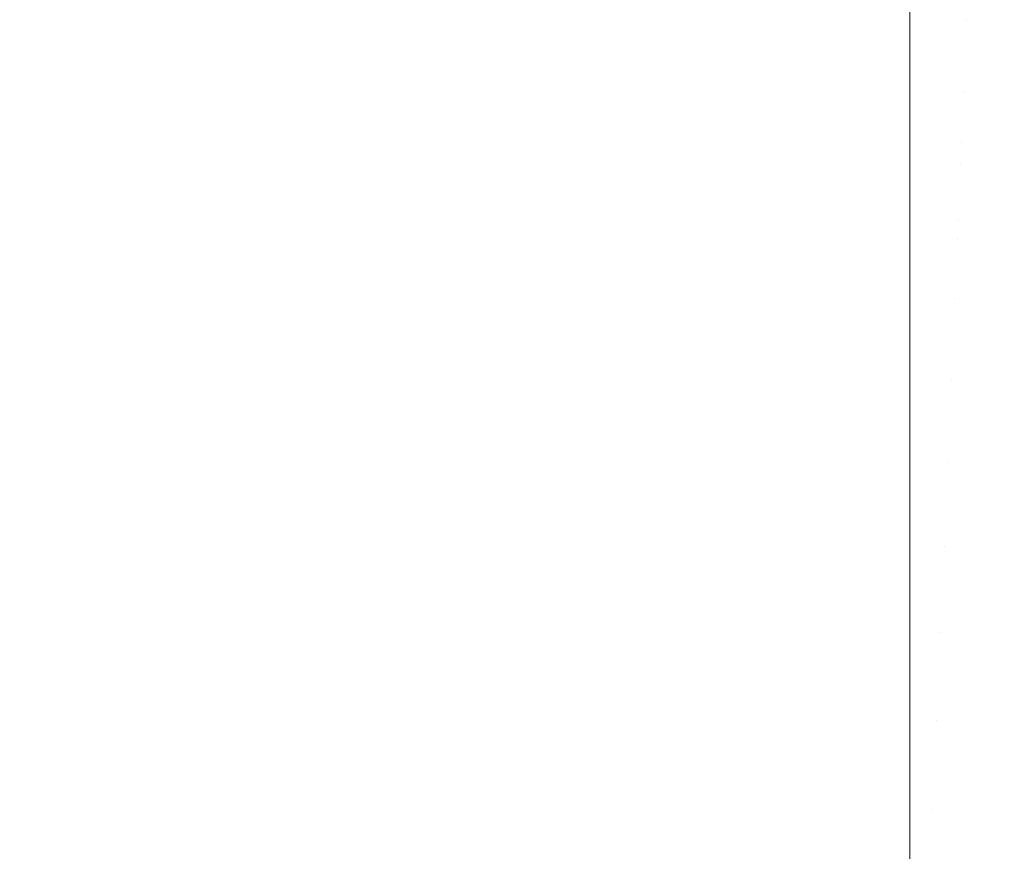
# Model space of a CAD drawing. Header units: centimetres. Extents: x -26 to 27.3, y -21.7 to -19.9.
# Tile 191 of 202: x 27.1687 to 27.2142, y -19.9367 to -19.8982. Entities that reach past the tile are written whole.
import ezdxf

# ---------------------------------------------------------------- set-up
doc = ezdxf.new("R2010")
doc.units = ezdxf.units.CM
doc.header["$LTSCALE"] = 2.54
doc.layers.add('Lucido design-1', color=7, linetype='Continuous')

# ---------------------------------------------------------------- blocks, each defined once
blk = doc.blocks.new('Gruppo-4-1')
at = {"color": 7, "linetype": 'Continuous', "lineweight": 9}
for points, invisible_edges in [([(27.212606, -19.895086, 329.810009), (27.212472, -19.898232, 329.807435), (27.209853, -19.898176, 329.807435), (27.209853, -19.895617, 329.809527)], 11), ([(27.209853, -19.895614, 330.562719), (27.209853, -19.898543, 330.565095), (27.212457, -19.898598, 330.565095), (27.212595, -19.895332, 330.562443)], 14), ([(27.212457, -19.898598, 330.565095), (27.215055, -19.898764, 330.565095), (27.215333, -19.895506, 330.562443), (27.212595, -19.895332, 330.562443)], 15), ([(27.212606, -19.895086, 329.810009), (27.215354, -19.895261, 329.810009), (27.215087, -19.898398, 329.807435), (27.212472, -19.898232, 329.807435)], 15), ([(27.209853, -19.898543, 330.565095), (27.209853, -19.895614, 330.562719), (-25.890147, -19.895614, 330.562719), (-25.890147, -19.898543, 330.565095)], 10), ([(-25.890147, -19.898543, 330.565095), (-25.890147, -19.899015, 330.565453), (27.209853, -19.899015, 330.565453), (27.209853, -19.898543, 330.565095)], 10), ([(27.209853, -19.898176, 329.807435), (27.209853, -19.899022, 329.806799), (9.509853, -19.899022, 329.806799), (9.509853, -19.898176, 329.807435)], 10), ([(27.209853, -19.899022, 329.806799), (27.209853, -19.898176, 329.807435), (27.212472, -19.898232, 329.807435)], 10), ([(27.212472, -19.898232, 329.807435), (27.212332, -19.901525, 329.804957), (27.209853, -19.901472, 329.804957), (27.209853, -19.899022, 329.806799)], 11), ([(27.212457, -19.898598, 330.565095), (27.209853, -19.898543, 330.565095), (27.209853, -19.899015, 330.565453)], 9), ([(27.209853, -19.899015, 330.565453), (27.209853, -19.900338, 330.566457), (27.21238, -19.900391, 330.566457), (27.212457, -19.898598, 330.565095)], 14), ([(27.212472, -19.898232, 329.807435), (27.215087, -19.898398, 329.807435), (27.214807, -19.901683, 329.804957), (27.212332, -19.901525, 329.804957)], 15), ([(27.21238, -19.900391, 330.566457), (27.214903, -19.900552, 330.566457), (27.215055, -19.898764, 330.565095), (27.212457, -19.898598, 330.565095)], 15), ([(27.209853, -19.900338, 330.566457), (27.209853, -19.899015, 330.565453), (-25.890147, -19.899015, 330.565453), (-25.890147, -19.900338, 330.566457)], 10), ([(9.509853, -19.901472, 329.804957), (9.509853, -19.899022, 329.806799), (27.209853, -19.899022, 329.806799), (27.209853, -19.901472, 329.804957)], 10), ([(-25.890147, -19.900338, 330.566457), (-25.890147, -19.902542, 330.56802), (27.209853, -19.902542, 330.56802), (27.209853, -19.900338, 330.566457)], 10), ([(27.212234, -19.903846, 330.568908), (27.21238, -19.900391, 330.566457), (27.209853, -19.900338, 330.566457), (27.209853, -19.902542, 330.56802)], 11), ([(27.212234, -19.903846, 330.568908), (27.21461, -19.903998, 330.568908), (27.214903, -19.900552, 330.566457), (27.21238, -19.900391, 330.566457)], 15), ([(27.209853, -19.901472, 329.804957), (27.209853, -19.902541, 329.804221), (9.509853, -19.902541, 329.804221), (9.509853, -19.901472, 329.804957)], 10), ([(27.209853, -19.902541, 329.804221), (27.209853, -19.901472, 329.804957), (27.212332, -19.901525, 329.804957)], 10), ([(27.212332, -19.901525, 329.804957), (27.21219, -19.904864, 329.802654), (27.209853, -19.904814, 329.802654), (27.209853, -19.902541, 329.804221)], 11), ([(27.212332, -19.901525, 329.804957), (27.214807, -19.901683, 329.804957), (27.214524, -19.905013, 329.802654), (27.21219, -19.904864, 329.802654)], 15), ([(27.209853, -19.903796, 330.568908), (27.209853, -19.902542, 330.56802), (-25.890147, -19.902542, 330.56802), (-25.890147, -19.903796, 330.568908)], 10), ([(9.509853, -19.904814, 329.802654), (9.509853, -19.902541, 329.804221), (27.209853, -19.902541, 329.804221), (27.209853, -19.904814, 329.802654)], 10), ([(27.209853, -19.902542, 330.56802), (27.209853, -19.903796, 330.568908), (27.212234, -19.903846, 330.568908)], 10), ([(-25.890147, -19.903796, 330.568908), (-25.890147, -19.906169, 330.570444), (27.209853, -19.906169, 330.570444), (27.209853, -19.903796, 330.568908)], 10), ([(27.212082, -19.907407, 330.571214), (27.212234, -19.903846, 330.568908), (27.209853, -19.903796, 330.568908), (27.209853, -19.906169, 330.570444)], 11), ([(27.212082, -19.907407, 330.571214), (27.214308, -19.907549, 330.571214), (27.21461, -19.903998, 330.568908), (27.212234, -19.903846, 330.568908)], 15), ([(27.209853, -19.904814, 329.802654), (27.209853, -19.906169, 329.801799), (9.509853, -19.906169, 329.801799), (9.509853, -19.904814, 329.802654)], 10), ([(27.209853, -19.906169, 329.801799), (27.209853, -19.904814, 329.802654), (27.21219, -19.904864, 329.802654)], 10), ([(27.21219, -19.904864, 329.802654), (27.212045, -19.90829, 329.800489), (27.209853, -19.908243, 329.800489), (27.209853, -19.906169, 329.801799)], 11), ([(27.21219, -19.904864, 329.802654), (27.214524, -19.905013, 329.802654), (27.214233, -19.90843, 329.800489), (27.212045, -19.90829, 329.800489)], 15), ([(27.209853, -19.907359, 330.571214), (27.209853, -19.906169, 330.570444), (-25.890147, -19.906169, 330.570444), (-25.890147, -19.907359, 330.571214)], 10), ([(9.509853, -19.908243, 329.800489), (9.509853, -19.906169, 329.801799), (27.209853, -19.906169, 329.801799), (27.209853, -19.908243, 329.800489)], 10), ([(27.209853, -19.906169, 330.570444), (27.209853, -19.907359, 330.571214), (27.212082, -19.907407, 330.571214)], 10), ([(-25.890147, -19.907359, 330.571214), (-25.890147, -19.909898, 330.572707), (27.209853, -19.909898, 330.572707), (27.209853, -19.907359, 330.571214)], 10), ([(27.211927, -19.911066, 330.573369), (27.212082, -19.907407, 330.571214), (27.209853, -19.907359, 330.571214), (27.209853, -19.909898, 330.572707)], 11), ([(27.211927, -19.911066, 330.573369), (27.213997, -19.911198, 330.573369), (27.214308, -19.907549, 330.571214), (27.212082, -19.907407, 330.571214)], 15), ([(27.213997, -19.911198, 330.573369), (27.21606, -19.911418, 330.573369), (27.216525, -19.907785, 330.571214), (27.214308, -19.907549, 330.571214)], 15), ([(27.209853, -19.908243, 329.800489), (27.209853, -19.909898, 329.799537), (9.509853, -19.909898, 329.799537), (9.509853, -19.908243, 329.800489)], 10), ([(27.209853, -19.909898, 329.799537), (27.209853, -19.908243, 329.800489), (27.212045, -19.90829, 329.800489)], 10), ([(27.212045, -19.90829, 329.800489), (27.211896, -19.911797, 329.798468), (27.209853, -19.911754, 329.798468), (27.209853, -19.909898, 329.799537)], 11), ([(27.212045, -19.90829, 329.800489), (27.214233, -19.90843, 329.800489), (27.213935, -19.911927, 329.798468), (27.211896, -19.911797, 329.798468)], 15), ([(27.214233, -19.90843, 329.800489), (27.216413, -19.908662, 329.800489), (27.215967, -19.912144, 329.798468), (27.213935, -19.911927, 329.798468)], 15), ([(27.209853, -19.911022, 330.573369), (27.209853, -19.909898, 330.572707), (-25.890147, -19.909898, 330.572707), (-25.890147, -19.911022, 330.573369)], 10), ([(9.509853, -19.911754, 329.798468), (9.509853, -19.909898, 329.799537), (27.209853, -19.909898, 329.799537), (27.209853, -19.911754, 329.798468)], 10), ([(27.209853, -19.909898, 330.572707), (27.209853, -19.911022, 330.573369), (27.211927, -19.911066, 330.573369)], 10), ([(-25.890147, -19.911022, 330.573369), (-25.890147, -19.913722, 330.574806), (27.209853, -19.913722, 330.574806), (27.209853, -19.911022, 330.573369)], 10), ([(27.211768, -19.914818, 330.575368), (27.211927, -19.911066, 330.573369), (27.209853, -19.911022, 330.573369), (27.209853, -19.913722, 330.574806)], 11), ([(27.211768, -19.914818, 330.575368), (27.213679, -19.91494, 330.575368), (27.213997, -19.911198, 330.573369), (27.211927, -19.911066, 330.573369)], 15), ([(27.213679, -19.91494, 330.575368), (27.215583, -19.915143, 330.575368), (27.21606, -19.911418, 330.573369), (27.213997, -19.911198, 330.573369)], 15), ([(27.209853, -19.911754, 329.798468), (27.209853, -19.913723, 329.797438), (9.509853, -19.913723, 329.797438), (9.509853, -19.911754, 329.798468)], 10), ([(27.209853, -19.913723, 329.797438), (27.209853, -19.911754, 329.798468), (27.211896, -19.911797, 329.798468), (27.211744, -19.91538, 329.796592)], 14), ([(27.211896, -19.911797, 329.798468), (27.213935, -19.911927, 329.798468), (27.213631, -19.9155, 329.796592), (27.211744, -19.91538, 329.796592)], 15), ([(27.213935, -19.911927, 329.798468), (27.215967, -19.912144, 329.798468), (27.215511, -19.9157, 329.796592), (27.213631, -19.9155, 329.796592)], 15), ([(27.209853, -19.914777, 330.575368), (27.209853, -19.913722, 330.574806), (-25.890147, -19.913722, 330.574806), (-25.890147, -19.914777, 330.575368)], 10), ([(9.509853, -19.91534, 329.796592), (9.509853, -19.913723, 329.797438), (27.209853, -19.913723, 329.797438), (27.209853, -19.91534, 329.796592)], 10), ([(27.209853, -19.913722, 330.574806), (27.209853, -19.914777, 330.575368), (27.211768, -19.914818, 330.575368)], 10), ([(27.211744, -19.91538, 329.796592), (27.209853, -19.91534, 329.796592), (27.209853, -19.913723, 329.797438)], 9), ([(-25.890147, -19.914777, 330.575368), (-25.890147, -19.917634, 330.576737), (27.209853, -19.917634, 330.576737), (27.209853, -19.914777, 330.575368)], 10), ([(27.211604, -19.918657, 330.577209), (27.211768, -19.914818, 330.575368), (27.209853, -19.914777, 330.575368), (27.209853, -19.917634, 330.576737)], 11), ([(27.211604, -19.918657, 330.577209), (27.213353, -19.918768, 330.577209), (27.213679, -19.91494, 330.575368), (27.211768, -19.914818, 330.575368)], 15), ([(27.213353, -19.918768, 330.577209), (27.215095, -19.918954, 330.577209), (27.215583, -19.915143, 330.575368), (27.213679, -19.91494, 330.575368)], 15), ([(27.209853, -19.91534, 329.796592), (27.209853, -19.917634, 329.795508), (9.509853, -19.917634, 329.795508), (9.509853, -19.91534, 329.796592)], 10), ([(27.209853, -19.917634, 329.795508), (27.209853, -19.91534, 329.796592), (27.211744, -19.91538, 329.796592), (27.211589, -19.919031, 329.794865)], 14), ([(27.211744, -19.91538, 329.796592), (27.213631, -19.9155, 329.796592), (27.213321, -19.919141, 329.794865), (27.211589, -19.919031, 329.794865)], 15), ([(27.213631, -19.9155, 329.796592), (27.215511, -19.9157, 329.796592), (27.215047, -19.919325, 329.794865), (27.213321, -19.919141, 329.794865)], 15), ([(27.209853, -19.91862, 330.577209), (27.209853, -19.917634, 330.576737), (-25.890147, -19.917634, 330.576737), (-25.890147, -19.91862, 330.577209)], 10), ([(9.509853, -19.918994, 329.794865), (9.509853, -19.917634, 329.795508), (27.209853, -19.917634, 329.795508), (27.209853, -19.918994, 329.794865)], 10), ([(27.209853, -19.917634, 330.576737), (27.209853, -19.91862, 330.577209), (27.211604, -19.918657, 330.577209)], 10), ([(27.211589, -19.919031, 329.794865), (27.209853, -19.918994, 329.794865), (27.209853, -19.917634, 329.795508)], 9), ([(-25.890147, -19.91862, 330.577209), (-25.890147, -19.921626, 330.578494), (27.209853, -19.921626, 330.578494), (27.209853, -19.91862, 330.577209)], 10), ([(27.211438, -19.922576, 330.578886), (27.211604, -19.918657, 330.577209), (27.209853, -19.91862, 330.577209), (27.209853, -19.921626, 330.578494)], 11), ([(27.211438, -19.922576, 330.578886), (27.21302, -19.922677, 330.578886), (27.213353, -19.918768, 330.577209), (27.211604, -19.918657, 330.577209)], 15), ([(27.209853, -19.918994, 329.794865), (27.209853, -19.921626, 329.793749), (9.509853, -19.921626, 329.793749), (9.509853, -19.918994, 329.794865)], 10), ([(27.209853, -19.921626, 329.793749), (27.209853, -19.918994, 329.794865), (27.211589, -19.919031, 329.794865), (27.211431, -19.922745, 329.793289)], 14), ([(27.211589, -19.919031, 329.794865), (27.213321, -19.919141, 329.794865), (27.213006, -19.922845, 329.793289), (27.211431, -19.922745, 329.793289)], 15), ([(27.21302, -19.922677, 330.578886), (27.214597, -19.922845, 330.578886), (27.215095, -19.918954, 330.577209), (27.213353, -19.918768, 330.577209)], 15), ([(27.213321, -19.919141, 329.794865), (27.215047, -19.919325, 329.794865), (27.214575, -19.923012, 329.793289), (27.213006, -19.922845, 329.793289)], 15), ([(27.209853, -19.922542, 330.578886), (27.209853, -19.921626, 330.578494), (-25.890147, -19.921626, 330.578494), (-25.890147, -19.922542, 330.578886)], 10), ([(9.509853, -19.922711, 329.793289), (9.509853, -19.921626, 329.793749), (27.209853, -19.921626, 329.793749), (27.209853, -19.922711, 329.793289)], 10), ([(27.209853, -19.921626, 330.578494), (27.209853, -19.922542, 330.578886), (27.211438, -19.922576, 330.578886)], 10), ([(27.211431, -19.922745, 329.793289), (27.209853, -19.922711, 329.793289), (27.209853, -19.921626, 329.793749)], 9), ([(-25.890147, -19.922542, 330.578886), (-25.890147, -19.925691, 330.580076), (27.209853, -19.925691, 330.580076), (27.209853, -19.922542, 330.578886)], 10), ([(27.209853, -19.922711, 329.793289), (27.209853, -19.925691, 329.792165), (9.509853, -19.925691, 329.792165), (9.509853, -19.922711, 329.793289)], 10), ([(27.211268, -19.926568, 330.580397), (27.211438, -19.922576, 330.578886), (27.209853, -19.922542, 330.578886), (27.209853, -19.925691, 330.580076)], 11), ([(27.209853, -19.925691, 329.792165), (27.209853, -19.922711, 329.793289), (27.211431, -19.922745, 329.793289), (27.211271, -19.926515, 329.791865)], 14), ([(27.211268, -19.926568, 330.580397), (27.212681, -19.926658, 330.580397), (27.21302, -19.922677, 330.578886), (27.211438, -19.922576, 330.578886)], 15), ([(27.211431, -19.922745, 329.793289), (27.213006, -19.922845, 329.793289), (27.212686, -19.926605, 329.791865), (27.211271, -19.926515, 329.791865)], 15), ([(27.212681, -19.926658, 330.580397), (27.214089, -19.926808, 330.580397), (27.214597, -19.922845, 330.578886), (27.21302, -19.922677, 330.578886)], 15), ([(27.213006, -19.922845, 329.793289), (27.214575, -19.923012, 329.793289), (27.214096, -19.926755, 329.791865), (27.212686, -19.926605, 329.791865)], 15), ([(27.214089, -19.926808, 330.580397), (27.215489, -19.927018, 330.580397), (27.216164, -19.923079, 330.578886), (27.214597, -19.922845, 330.578886)], 15), ([(27.214575, -19.923012, 329.793289), (27.216136, -19.923246, 329.793289), (27.215498, -19.926965, 329.791865), (27.214096, -19.926755, 329.791865)], 15), ([(27.209853, -19.926538, 330.580397), (27.209853, -19.925691, 330.580076), (-25.890147, -19.925691, 330.580076), (-25.890147, -19.926538, 330.580397)], 10), ([(9.509853, -19.926485, 329.791865), (9.509853, -19.925691, 329.792165), (27.209853, -19.925691, 329.792165), (27.209853, -19.926485, 329.791865)], 10), ([(27.209853, -19.925691, 330.580076), (27.209853, -19.926538, 330.580397), (27.211268, -19.926568, 330.580397)], 10), ([(27.211271, -19.926515, 329.791865), (27.209853, -19.926485, 329.791865), (27.209853, -19.925691, 329.792165)], 9), ([(-25.890147, -19.926538, 330.580397), (-25.890147, -19.929822, 330.58148), (27.209853, -19.929822, 330.58148), (27.209853, -19.926538, 330.580397)], 10), ([(27.209853, -19.926485, 329.791865), (27.209853, -19.92982, 329.790758), (9.509853, -19.92982, 329.790758), (9.509853, -19.926485, 329.791865)], 10), ([(27.209853, -19.92982, 329.790758), (27.209853, -19.926485, 329.791865), (27.211271, -19.926515, 329.791865), (27.211108, -19.930335, 329.790596)], 14), ([(27.211096, -19.930628, 330.581737), (27.211268, -19.926568, 330.580397), (27.209853, -19.926538, 330.580397), (27.209853, -19.929822, 330.58148)], 11), ([(27.211096, -19.930628, 330.581737), (27.212337, -19.930707, 330.581737), (27.212681, -19.926658, 330.580397), (27.211268, -19.926568, 330.580397)], 15), ([(27.211271, -19.926515, 329.791865), (27.212686, -19.926605, 329.791865), (27.212362, -19.930415, 329.790596), (27.211108, -19.930335, 329.790596)], 15), ([(27.212337, -19.930707, 330.581737), (27.213573, -19.930838, 330.581737), (27.214089, -19.926808, 330.580397), (27.212681, -19.926658, 330.580397)], 15), ([(27.212686, -19.926605, 329.791865), (27.214096, -19.926755, 329.791865), (27.21361, -19.930548, 329.790596), (27.212362, -19.930415, 329.790596)], 15), ([(27.213573, -19.930838, 330.581737), (27.214803, -19.931022, 330.581737), (27.215489, -19.927018, 330.580397), (27.214089, -19.926808, 330.580397)], 15), ([(27.214096, -19.926755, 329.791865), (27.215498, -19.926965, 329.791865), (27.214852, -19.930733, 329.790596), (27.21361, -19.930548, 329.790596)], 15), ([(27.209853, -19.930601, 330.581737), (27.209853, -19.929822, 330.58148), (-25.890147, -19.929822, 330.58148), (-25.890147, -19.930601, 330.581737)], 10), ([(9.509853, -19.930308, 329.790596), (9.509853, -19.92982, 329.790758), (27.209853, -19.92982, 329.790758), (27.209853, -19.930308, 329.790596)], 10), ([(27.211108, -19.930335, 329.790596), (27.209853, -19.930308, 329.790596), (27.209853, -19.92982, 329.790758)], 9), ([(27.209853, -19.929822, 330.58148), (27.209853, -19.930601, 330.581737), (27.211096, -19.930628, 330.581737)], 10), ([(27.209853, -19.930308, 329.790596), (27.209853, -19.934007, 329.789532), (9.509853, -19.934007, 329.789532), (9.509853, -19.930308, 329.790596)], 10), ([(27.209853, -19.934007, 329.789532), (27.209853, -19.930308, 329.790596), (27.211108, -19.930335, 329.790596), (27.210944, -19.934198, 329.789484)], 14), ([(27.211108, -19.930335, 329.790596), (27.212362, -19.930415, 329.790596), (27.212034, -19.934267, 329.789484), (27.210944, -19.934198, 329.789484)], 15), ([(27.212362, -19.930415, 329.790596), (27.21361, -19.930548, 329.790596), (27.213119, -19.934383, 329.789484), (27.212034, -19.934267, 329.789484)], 15), ([(-25.890147, -19.930601, 330.581737), (-25.890147, -19.93401, 330.582701), (27.209853, -19.93401, 330.582701), (27.209853, -19.930601, 330.581737)], 10), ([(27.210921, -19.934746, 330.582904), (27.211096, -19.930628, 330.581737), (27.209853, -19.930601, 330.581737), (27.209853, -19.93401, 330.582701)], 11), ([(27.210921, -19.934746, 330.582904), (27.211987, -19.934814, 330.582904), (27.212337, -19.930707, 330.581737), (27.211096, -19.930628, 330.581737)], 15), ([(27.211987, -19.934814, 330.582904), (27.213049, -19.934928, 330.582904), (27.213573, -19.930838, 330.581737), (27.212337, -19.930707, 330.581737)], 15), ([(27.213049, -19.934928, 330.582904), (27.214106, -19.935086, 330.582904), (27.214803, -19.931022, 330.581737), (27.213573, -19.930838, 330.581737)], 15), ([(27.21361, -19.930548, 329.790596), (27.214852, -19.930733, 329.790596), (27.214199, -19.934544, 329.789484), (27.213119, -19.934383, 329.789484)], 15), ([(27.214852, -19.930733, 329.790596), (27.216085, -19.930972, 329.790596), (27.21527, -19.934752, 329.789484), (27.214199, -19.934544, 329.789484)], 15), ([(27.214106, -19.935086, 330.582904), (27.215155, -19.935289, 330.582904), (27.216023, -19.931259, 330.581737), (27.214803, -19.931022, 330.581737)], 15), ([(27.209853, -19.934724, 330.582904), (27.209853, -19.93401, 330.582701), (-25.890147, -19.93401, 330.582701), (-25.890147, -19.934724, 330.582904)], 10), ([(9.509853, -19.934175, 329.789484), (9.509853, -19.934007, 329.789532), (27.209853, -19.934007, 329.789532), (27.209853, -19.934175, 329.789484)], 10), ([(27.210944, -19.934198, 329.789484), (27.209853, -19.934175, 329.789484), (27.209853, -19.934007, 329.789532)], 9), ([(27.209853, -19.93401, 330.582701), (27.209853, -19.934724, 330.582904), (27.210921, -19.934746, 330.582904)], 10), ([(9.509853, -19.938078, 329.788529), (9.509853, -19.934175, 329.789484), (27.209853, -19.934175, 329.789484), (27.209853, -19.938078, 329.788529)], 10), ([(27.209853, -19.934175, 329.789484), (27.210944, -19.934198, 329.789484), (27.210779, -19.938098, 329.788529), (27.209853, -19.938078, 329.788529)], 7), ([(27.210944, -19.934198, 329.789484), (27.212034, -19.934267, 329.789484), (27.211703, -19.938156, 329.788529), (27.210779, -19.938098, 329.788529)], 15), ([(27.212034, -19.934267, 329.789484), (27.213119, -19.934383, 329.789484), (27.212623, -19.938255, 329.788529), (27.211703, -19.938156, 329.788529)], 15), ([(27.213119, -19.934383, 329.789484), (27.214199, -19.934544, 329.789484), (27.213539, -19.938392, 329.788529), (27.212623, -19.938255, 329.788529)], 15), ([(27.214199, -19.934544, 329.789484), (27.21527, -19.934752, 329.789484), (27.214448, -19.938567, 329.788529), (27.213539, -19.938392, 329.788529)], 15), ([(-25.890147, -19.934724, 330.582904), (-25.890147, -19.938247, 330.583739), (27.209853, -19.938247, 330.583739), (27.209853, -19.934724, 330.582904)], 10), ([(27.210744, -19.938918, 330.583894), (27.210921, -19.934746, 330.582904), (27.209853, -19.934724, 330.582904), (27.209853, -19.938247, 330.583739)], 11), ([(27.210744, -19.938918, 330.583894), (27.211633, -19.938975, 330.583894), (27.211987, -19.934814, 330.582904), (27.210921, -19.934746, 330.582904)], 15), ([(27.211633, -19.938975, 330.583894), (27.212519, -19.939069, 330.583894), (27.213049, -19.934928, 330.582904), (27.211987, -19.934814, 330.582904)], 15), ([(27.212519, -19.939069, 330.583894), (27.2134, -19.939201, 330.583894), (27.214106, -19.935086, 330.582904), (27.213049, -19.934928, 330.582904)], 15), ([(27.2134, -19.939201, 330.583894), (27.214275, -19.93937, 330.583894), (27.215155, -19.935289, 330.582904), (27.214106, -19.935086, 330.582904)], 15)]:
    blk.add_3dface(points, dxfattribs=dict(at, invisible_edges=invisible_edges))

msp = doc.modelspace()

# ---------------------------------------------------------------- block references
at = {"layer": 'Lucido design-1', "color": 7}
msp.add_blockref('Gruppo-4-1', (0, 0), dxfattribs=at)

doc.saveas('drawing.dxf')
